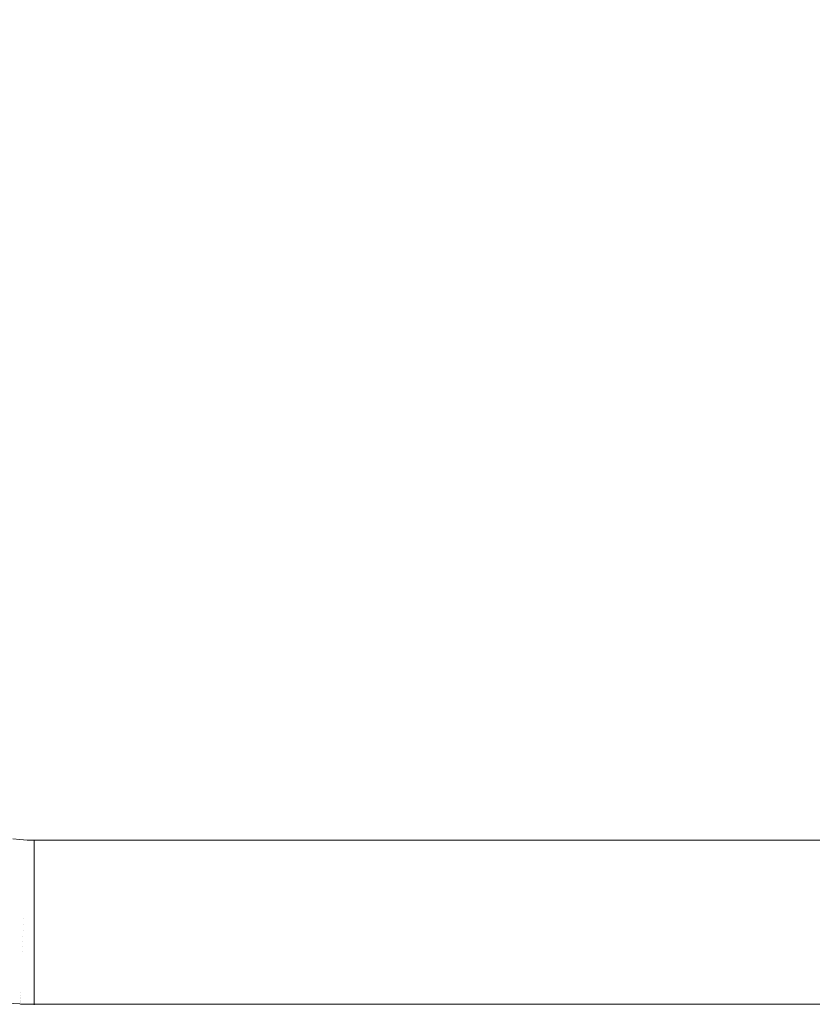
# Model space of a CAD drawing. Header units: centimetres. Extents: x -25.9 to 27.4, y -25.9 to -24.1.
# Tile 76 of 200: x -7.837 to -7.354, y -25.56 to -24.96. Entities that reach past the tile are written whole.
import ezdxf

# ---------------------------------------------------------------- set-up
doc = ezdxf.new("R2010")
doc.units = ezdxf.units.CM
doc.header["$LTSCALE"] = 2.54
doc.layers.add('Lucido design-1', color=7, linetype='Continuous')

# ---------------------------------------------------------------- blocks, each defined once
blk = doc.blocks.new('Gruppo-4-1')
at = {"color": 7, "linetype": 'Continuous', "lineweight": 9}
blk.add_3dface([(-25.82856, -24.16, 708.42071), (-25.82856, -25.76, 708.42071), (27.27144, -25.76, 708.42071), (27.27144, -24.16, 708.42071)], dxfattribs=at)
for points, invisible_edges in [([(-7.92856, -24.16, 708.02071), (9.37144, -24.16, 708.02071), (9.27144, -25.46, 708.02071), (-7.82856, -25.46, 708.02071)], 10), ([(-7.92856, -25.36, 708.02071), (-7.92856, -24.16, 708.02071), (-7.82856, -25.46, 708.02071)], 10), ([(-7.92818, -25.36872, 708.02071), (-7.92847, -25.36436, 708.02071), (-7.92856, -25.36, 708.02071), (-7.82856, -25.46, 708.02071)], 12), ([(-7.92771, -25.37305, 708.02071), (-7.92818, -25.36872, 708.02071), (-7.82856, -25.46, 708.02071)], 10), ([(-7.82856, -25.46, 708.02071), (-7.92619, -25.38164, 708.02071), (-7.92704, -25.37736, 708.02071), (-7.92771, -25.37305, 708.02071)], 9), ([(-7.92515, -25.38588, 708.02071), (-7.92619, -25.38164, 708.02071), (-7.82856, -25.46, 708.02071)], 10), ([(-7.92253, -25.3942, 708.02071), (-7.92393, -25.39007, 708.02071), (-7.92515, -25.38588, 708.02071), (-7.82856, -25.46, 708.02071)], 12), ([(-7.82856, -25.46, 708.02071), (-7.92095, -25.39827, 708.02071), (-7.92253, -25.3942, 708.02071)], 9), ([(-7.91726, -25.40617, 708.02071), (-7.91919, -25.40226, 708.02071), (-7.92095, -25.39827, 708.02071), (-7.82856, -25.46, 708.02071)], 12), ([(-7.82856, -25.46, 708.02071), (-7.91516, -25.41, 708.02071), (-7.91726, -25.40617, 708.02071)], 9), ([(-7.9129, -25.41373, 708.02071), (-7.91516, -25.41, 708.02071), (-7.82856, -25.46, 708.02071)], 10), ([(-7.82856, -25.46, 708.02071), (-7.9079, -25.42088, 708.02071), (-7.91048, -25.41736, 708.02071), (-7.9129, -25.41373, 708.02071)], 9), ([(-7.90517, -25.42428, 708.02071), (-7.9079, -25.42088, 708.02071), (-7.82856, -25.46, 708.02071)], 10), ([(-7.82856, -25.46, 708.02071), (-7.89927, -25.43071, 708.02071), (-7.90229, -25.42756, 708.02071), (-7.90517, -25.42428, 708.02071)], 9), ([(-7.82856, -25.46, 708.02071), (-7.89284, -25.4366, 708.02071), (-7.89612, -25.43373, 708.02071), (-7.89927, -25.43071, 708.02071)], 9), ([(-7.88592, -25.44192, 708.02071), (-7.88944, -25.43934, 708.02071), (-7.89284, -25.4366, 708.02071), (-7.82856, -25.46, 708.02071)], 12), ([(-7.82856, -25.46, 708.02071), (-7.88229, -25.44434, 708.02071), (-7.88592, -25.44192, 708.02071)], 9), ([(-7.82856, -25.46, 708.02071), (-7.87474, -25.4487, 708.02071), (-7.87856, -25.4466, 708.02071), (-7.88229, -25.44434, 708.02071)], 9), ([(-7.87474, -25.4487, 708.02071), (-7.82856, -25.46, 708.02071), (-7.83292, -25.4599, 708.02071)], 9), ([(-7.83292, -25.4599, 708.02071), (-7.83728, -25.45962, 708.02071), (-7.84161, -25.45914, 708.02071), (-7.87474, -25.4487, 708.02071)], 12), ([(-7.83762, -25.46353, 708.02063), (-7.84213, -25.46303, 708.02063), (-7.84161, -25.45914, 708.02071), (-7.83728, -25.45962, 708.02071)], 11), ([(-7.83328, -25.46802, 708.02038), (-7.83799, -25.46771, 708.02038), (-7.83762, -25.46353, 708.02063), (-7.83309, -25.46382, 708.02063)], 15), ([(-7.83309, -25.46382, 708.02063), (-7.83762, -25.46353, 708.02063), (-7.83728, -25.45962, 708.02071), (-7.83292, -25.4599, 708.02071)], 11), ([(-7.82856, -25.46436, 708.0206), (-7.82856, -25.46813, 708.02038), (-7.83328, -25.46802, 708.02038), (-7.83309, -25.46382, 708.02063)], 14), ([(-7.82856, -25.46392, 708.02063), (-7.83309, -25.46382, 708.02063), (-7.83292, -25.4599, 708.02071), (-7.82856, -25.46, 708.02071)], 3), ([(-7.83309, -25.46382, 708.02063), (-7.82856, -25.46392, 708.02063), (-7.82856, -25.46436, 708.0206)], 9), ([(-7.82856, -25.46392, 708.02063), (-7.82856, -25.46, 708.02071), (9.27144, -25.46, 708.02071), (9.27144, -25.46392, 708.02063)], 8), ([(9.27144, -25.46392, 708.02063), (9.27144, -25.46436, 708.0206), (-7.82856, -25.46436, 708.0206), (-7.82856, -25.46392, 708.02063)], 10), ([(-7.83346, -25.47221, 708.01995), (-7.83835, -25.47189, 708.01995), (-7.83799, -25.46771, 708.02038), (-7.83328, -25.46802, 708.02038)], 15), ([(-7.82856, -25.46871, 708.02032), (-7.82856, -25.47231, 708.01995), (-7.83346, -25.47221, 708.01995), (-7.83328, -25.46802, 708.02038)], 14), ([(-7.83328, -25.46802, 708.02038), (-7.82856, -25.46813, 708.02038), (-7.82856, -25.46871, 708.02032)], 9), ([(-7.82856, -25.46813, 708.02038), (-7.82856, -25.46436, 708.0206), (9.27144, -25.46436, 708.0206), (9.27144, -25.46813, 708.02038)], 10), ([(9.27144, -25.46813, 708.02038), (9.27144, -25.46871, 708.02032), (-7.82856, -25.46871, 708.02032), (-7.82856, -25.46813, 708.02038)], 10), ([(-7.82856, -25.47231, 708.01995), (-7.82856, -25.46871, 708.02032), (9.27144, -25.46871, 708.02032), (9.27144, -25.47231, 708.01995)], 10), ([(-7.83364, -25.47636, 708.01934), (-7.83871, -25.47603, 708.01934), (-7.83835, -25.47189, 708.01995), (-7.83346, -25.47221, 708.01995)], 15), ([(-7.82856, -25.47305, 708.01984), (-7.82856, -25.47647, 708.01934), (-7.83364, -25.47636, 708.01934), (-7.83346, -25.47221, 708.01995)], 14), ([(-7.83346, -25.47221, 708.01995), (-7.82856, -25.47231, 708.01995), (-7.82856, -25.47305, 708.01984)], 9), ([(9.27144, -25.47231, 708.01995), (9.27144, -25.47305, 708.01984), (-7.82856, -25.47305, 708.01984), (-7.82856, -25.47231, 708.01995)], 10), ([(-7.82856, -25.47647, 708.01934), (-7.82856, -25.47305, 708.01984), (9.27144, -25.47305, 708.01984), (9.27144, -25.47647, 708.01934)], 10), ([(-7.834, -25.48457, 708.01761), (-7.83943, -25.48422, 708.01761), (-7.83907, -25.48014, 708.01856), (-7.83382, -25.48049, 708.01856)], 15), ([(-7.83382, -25.48049, 708.01856), (-7.83907, -25.48014, 708.01856), (-7.83871, -25.47603, 708.01934), (-7.83364, -25.47636, 708.01934)], 15), ([(-7.82856, -25.48164, 708.01832), (-7.82856, -25.48469, 708.01761), (-7.834, -25.48457, 708.01761), (-7.83382, -25.48049, 708.01856)], 14), ([(-7.82856, -25.47736, 708.01917), (-7.82856, -25.4806, 708.01856), (-7.83382, -25.48049, 708.01856), (-7.83364, -25.47636, 708.01934)], 14), ([(-7.83382, -25.48049, 708.01856), (-7.82856, -25.4806, 708.01856), (-7.82856, -25.48164, 708.01832)], 9), ([(-7.83364, -25.47636, 708.01934), (-7.82856, -25.47647, 708.01934), (-7.82856, -25.47736, 708.01917)], 9), ([(9.27144, -25.47647, 708.01934), (9.27144, -25.47736, 708.01917), (-7.82856, -25.47736, 708.01917), (-7.82856, -25.47647, 708.01934)], 10), ([(-7.82856, -25.4806, 708.01856), (-7.82856, -25.47736, 708.01917), (9.27144, -25.47736, 708.01917), (9.27144, -25.4806, 708.01856)], 10), ([(9.27144, -25.4806, 708.01856), (9.27144, -25.48164, 708.01832), (-7.82856, -25.48164, 708.01832), (-7.82856, -25.4806, 708.01856)], 10), ([(-7.82856, -25.48469, 708.01761), (-7.82856, -25.48164, 708.01832), (9.27144, -25.48164, 708.01832), (9.27144, -25.48469, 708.01761)], 10), ([(-7.83418, -25.48861, 708.01649), (-7.83978, -25.48824, 708.01649), (-7.83943, -25.48422, 708.01761), (-7.834, -25.48457, 708.01761)], 15), ([(-7.82856, -25.48588, 708.01728), (-7.82856, -25.48873, 708.01649), (-7.83418, -25.48861, 708.01649), (-7.834, -25.48457, 708.01761)], 14), ([(-7.834, -25.48457, 708.01761), (-7.82856, -25.48469, 708.01761), (-7.82856, -25.48588, 708.01728)], 9), ([(9.27144, -25.48469, 708.01761), (9.27144, -25.48588, 708.01728), (-7.82856, -25.48588, 708.01728), (-7.82856, -25.48469, 708.01761)], 10), ([(-7.82856, -25.48873, 708.01649), (-7.82856, -25.48588, 708.01728), (9.27144, -25.48588, 708.01728), (9.27144, -25.48873, 708.01649)], 10), ([(-7.83452, -25.49651, 708.01375), (-7.84047, -25.49612, 708.01375), (-7.84013, -25.49221, 708.01521), (-7.83435, -25.49259, 708.01521)], 15), ([(-7.83435, -25.49259, 708.01521), (-7.84013, -25.49221, 708.01521), (-7.83978, -25.48824, 708.01649), (-7.83418, -25.48861, 708.01649)], 15), ([(-7.82856, -25.49419, 708.01466), (-7.82856, -25.49664, 708.01375), (-7.83452, -25.49651, 708.01375), (-7.83435, -25.49259, 708.01521)], 14), ([(-7.82856, -25.49006, 708.01606), (-7.82856, -25.49272, 708.01521), (-7.83435, -25.49259, 708.01521), (-7.83418, -25.48861, 708.01649)], 14), ([(-7.83435, -25.49259, 708.01521), (-7.82856, -25.49272, 708.01521), (-7.82856, -25.49419, 708.01466)], 9), ([(-7.83418, -25.48861, 708.01649), (-7.82856, -25.48873, 708.01649), (-7.82856, -25.49006, 708.01606)], 9), ([(9.27144, -25.48873, 708.01649), (9.27144, -25.49006, 708.01606), (-7.82856, -25.49006, 708.01606), (-7.82856, -25.48873, 708.01649)], 10), ([(-7.82856, -25.49272, 708.01521), (-7.82856, -25.49006, 708.01606), (9.27144, -25.49006, 708.01606), (9.27144, -25.49272, 708.01521)], 10), ([(9.27144, -25.49272, 708.01521), (9.27144, -25.49419, 708.01466), (-7.82856, -25.49419, 708.01466), (-7.82856, -25.49272, 708.01521)], 10), ([(-7.83485, -25.50414, 708.01037), (-7.84114, -25.50373, 708.01037), (-7.84081, -25.49996, 708.01214), (-7.83469, -25.50037, 708.01214)], 15), ([(-7.83469, -25.50037, 708.01214), (-7.84081, -25.49996, 708.01214), (-7.84047, -25.49612, 708.01375), (-7.83452, -25.49651, 708.01375)], 15), ([(-7.82856, -25.49826, 708.01308), (-7.82856, -25.5005, 708.01214), (-7.83469, -25.50037, 708.01214), (-7.83452, -25.49651, 708.01375)], 14), ([(-7.83452, -25.49651, 708.01375), (-7.82856, -25.49664, 708.01375), (-7.82856, -25.49826, 708.01308)], 9), ([(-7.82856, -25.49664, 708.01375), (-7.82856, -25.49419, 708.01466), (9.27144, -25.49419, 708.01466), (9.27144, -25.49664, 708.01375)], 10), ([(9.27144, -25.49664, 708.01375), (9.27144, -25.49826, 708.01308), (-7.82856, -25.49826, 708.01308), (-7.82856, -25.49664, 708.01375)], 10), ([(-7.82856, -25.5005, 708.01214), (-7.82856, -25.49826, 708.01308), (9.27144, -25.49826, 708.01308), (9.27144, -25.5005, 708.01214)], 10), ([(-7.83502, -25.50784, 708.00844), (-7.84146, -25.50742, 708.00844), (-7.84114, -25.50373, 708.01037), (-7.83485, -25.50414, 708.01037)], 15), ([(-7.83502, -25.50784, 708.00844), (-7.83485, -25.50414, 708.01037), (-7.82856, -25.50428, 708.01037), (-7.82856, -25.50616, 708.00939)], 11), ([(-7.82856, -25.50225, 708.01132), (-7.82856, -25.50428, 708.01037), (-7.83485, -25.50414, 708.01037), (-7.83469, -25.50037, 708.01214)], 14), ([(-7.83469, -25.50037, 708.01214), (-7.82856, -25.5005, 708.01214), (-7.82856, -25.50225, 708.01132)], 9), ([(9.27144, -25.5005, 708.01214), (9.27144, -25.50225, 708.01132), (-7.82856, -25.50225, 708.01132), (-7.82856, -25.5005, 708.01214)], 10), ([(-7.82856, -25.50428, 708.01037), (-7.82856, -25.50225, 708.01132), (9.27144, -25.50225, 708.01132), (9.27144, -25.50428, 708.01037)], 10), ([(9.27144, -25.50428, 708.01037), (9.27144, -25.50616, 708.00939), (-7.82856, -25.50616, 708.00939), (-7.82856, -25.50428, 708.01037)], 10), ([(-7.83533, -25.51498, 708.00414), (-7.84208, -25.51453, 708.00414), (-7.84177, -25.51102, 708.00637), (-7.83517, -25.51146, 708.00637)], 15), ([(-7.83517, -25.51146, 708.00637), (-7.84177, -25.51102, 708.00637), (-7.84146, -25.50742, 708.00844), (-7.83502, -25.50784, 708.00844)], 15), ([(-7.83533, -25.51498, 708.00414), (-7.83517, -25.51146, 708.00637), (-7.82856, -25.5116, 708.00637), (-7.82856, -25.51372, 708.00503)], 11), ([(-7.83517, -25.51146, 708.00637), (-7.83502, -25.50784, 708.00844), (-7.82856, -25.50798, 708.00844), (-7.82856, -25.50999, 708.00729)], 11), ([(-7.82856, -25.50999, 708.00729), (-7.82856, -25.5116, 708.00637), (-7.83517, -25.51146, 708.00637)], 10), ([(-7.82856, -25.50616, 708.00939), (-7.82856, -25.50798, 708.00844), (-7.83502, -25.50784, 708.00844)], 10), ([(-7.82856, -25.50798, 708.00844), (-7.82856, -25.50616, 708.00939), (9.27144, -25.50616, 708.00939), (9.27144, -25.50798, 708.00844)], 10), ([(9.27144, -25.50798, 708.00844), (9.27144, -25.50999, 708.00729), (-7.82856, -25.50999, 708.00729), (-7.82856, -25.50798, 708.00844)], 10), ([(-7.82856, -25.5116, 708.00637), (-7.82856, -25.50999, 708.00729), (9.27144, -25.50999, 708.00729), (9.27144, -25.5116, 708.00637)], 10), ([(9.27144, -25.5116, 708.00637), (9.27144, -25.51372, 708.00503), (-7.82856, -25.51372, 708.00503), (-7.82856, -25.5116, 708.00637)], 10), ([(-7.83562, -25.52171, 707.99927), (-7.84267, -25.52125, 707.99927), (-7.84238, -25.51794, 708.00178), (-7.83548, -25.5184, 708.00178)], 15), ([(-7.83548, -25.5184, 708.00178), (-7.84238, -25.51794, 708.00178), (-7.84208, -25.51453, 708.00414), (-7.83533, -25.51498, 708.00414)], 15), ([(-7.83548, -25.5184, 708.00178), (-7.83533, -25.51498, 708.00414), (-7.82856, -25.51512, 708.00414), (-7.82856, -25.51735, 708.00261)], 11), ([(-7.82856, -25.51735, 708.00261), (-7.82856, -25.51855, 708.00178), (-7.83548, -25.5184, 708.00178)], 10), ([(-7.82856, -25.51372, 708.00503), (-7.82856, -25.51512, 708.00414), (-7.83533, -25.51498, 708.00414)], 10), ([(-7.82856, -25.51512, 708.00414), (-7.82856, -25.51372, 708.00503), (9.27144, -25.51372, 708.00503), (9.27144, -25.51512, 708.00414)], 10), ([(9.27144, -25.51512, 708.00414), (9.27144, -25.51735, 708.00261), (-7.82856, -25.51735, 708.00261), (-7.82856, -25.51512, 708.00414)], 10), ([(-7.82856, -25.51855, 708.00178), (-7.82856, -25.51735, 708.00261), (9.27144, -25.51735, 708.00261), (9.27144, -25.51855, 708.00178)], 10), ([(-7.83576, -25.52492, 707.99664), (-7.84295, -25.52445, 707.99664), (-7.84267, -25.52125, 707.99927), (-7.83562, -25.52171, 707.99927)], 15), ([(-7.83576, -25.52492, 707.99664), (-7.83562, -25.52171, 707.99927), (-7.82856, -25.52187, 707.99927), (-7.82856, -25.52427, 707.9973)], 11), ([(-7.83562, -25.52171, 707.99927), (-7.83548, -25.5184, 708.00178), (-7.82856, -25.51855, 708.00178), (-7.82856, -25.52087, 708.00003)], 11), ([(-7.82856, -25.52087, 708.00003), (-7.82856, -25.52187, 707.99927), (-7.83562, -25.52171, 707.99927)], 10), ([(9.27144, -25.51855, 708.00178), (9.27144, -25.52087, 708.00003), (-7.82856, -25.52087, 708.00003), (-7.82856, -25.51855, 708.00178)], 10), ([(-7.82856, -25.52187, 707.99927), (-7.82856, -25.52087, 708.00003), (9.27144, -25.52087, 708.00003), (9.27144, -25.52187, 707.99927)], 10), ([(9.27144, -25.52187, 707.99927), (9.27144, -25.52427, 707.9973), (-7.82856, -25.52427, 707.9973), (-7.82856, -25.52187, 707.99927)], 10), ([(-7.83601, -25.53055, 707.99142), (-7.84344, -25.53006, 707.99142), (-7.84322, -25.52753, 707.99387), (-7.8359, -25.52801, 707.99387)], 15), ([(-7.8359, -25.52801, 707.99387), (-7.84322, -25.52753, 707.99387), (-7.84295, -25.52445, 707.99664), (-7.83576, -25.52492, 707.99664)], 15), ([(-7.82856, -25.53071, 707.99142), (-7.83601, -25.53055, 707.99142), (-7.8359, -25.52801, 707.99387), (-7.82856, -25.52817, 707.99387)], 7), ([(-7.8359, -25.52801, 707.99387), (-7.83576, -25.52492, 707.99664), (-7.82856, -25.52508, 707.99664), (-7.82856, -25.52755, 707.99443)], 11), ([(-7.82856, -25.52755, 707.99443), (-7.82856, -25.52817, 707.99387), (-7.8359, -25.52801, 707.99387)], 10), ([(-7.82856, -25.52427, 707.9973), (-7.82856, -25.52508, 707.99664), (-7.83576, -25.52492, 707.99664)], 10), ([(-7.82856, -25.52508, 707.99664), (-7.82856, -25.52427, 707.9973), (9.27144, -25.52427, 707.9973), (9.27144, -25.52508, 707.99664)], 10), ([(9.27144, -25.52508, 707.99664), (9.27144, -25.52755, 707.99443), (-7.82856, -25.52755, 707.99443), (-7.82856, -25.52508, 707.99664)], 10), ([(-7.82856, -25.52817, 707.99387), (-7.82856, -25.52755, 707.99443), (9.27144, -25.52755, 707.99443), (9.27144, -25.52817, 707.99387)], 10), ([(9.27144, -25.52817, 707.99387), (9.27144, -25.53071, 707.99142), (-7.82856, -25.53071, 707.99142), (-7.82856, -25.52817, 707.99387)], 10), ([(-7.83637, -25.53876, 707.98211), (-7.84416, -25.53825, 707.98211), (-7.84393, -25.53565, 707.98532), (-7.83625, -25.53615, 707.98532)], 15), ([(-7.83625, -25.53615, 707.98532), (-7.84393, -25.53565, 707.98532), (-7.84369, -25.53292, 707.98843), (-7.83613, -25.53341, 707.98843)], 15), ([(-7.83613, -25.53341, 707.98843), (-7.84369, -25.53292, 707.98843), (-7.84344, -25.53006, 707.99142), (-7.83601, -25.53055, 707.99142)], 15), ([(-7.82856, -25.53372, 707.98826), (-7.82856, -25.53632, 707.98532), (-7.83625, -25.53615, 707.98532), (-7.83613, -25.53341, 707.98843)], 14), ([(-7.82856, -25.53358, 707.98843), (-7.83613, -25.53341, 707.98843), (-7.83601, -25.53055, 707.99142), (-7.82856, -25.53071, 707.99142)], 7), ([(-7.83613, -25.53341, 707.98843), (-7.82856, -25.53358, 707.98843), (-7.82856, -25.53372, 707.98826)], 9), ([(-7.82856, -25.53358, 707.98843), (-7.82856, -25.53071, 707.99142), (9.27144, -25.53071, 707.99142), (9.27144, -25.53358, 707.98843)], 10), ([(9.27144, -25.53358, 707.98843), (9.27144, -25.53372, 707.98826), (-7.82856, -25.53372, 707.98826), (-7.82856, -25.53358, 707.98843)], 10), ([(-7.82856, -25.53632, 707.98532), (-7.82856, -25.53372, 707.98826), (9.27144, -25.53372, 707.98826), (9.27144, -25.53632, 707.98532)], 10), ([(-7.83658, -25.54355, 707.97539), (-7.84457, -25.54303, 707.97539), (-7.84437, -25.54071, 707.9788), (-7.83647, -25.54123, 707.9788)], 15), ([(-7.83647, -25.54123, 707.9788), (-7.84437, -25.54071, 707.9788), (-7.84416, -25.53825, 707.98211), (-7.83637, -25.53876, 707.98211)], 15), ([(-7.82856, -25.5419, 707.97806), (-7.82856, -25.54373, 707.97539), (-7.83658, -25.54355, 707.97539), (-7.83647, -25.54123, 707.9788)], 14), ([(-7.82856, -25.53933, 707.98158), (-7.82856, -25.5414, 707.9788), (-7.83647, -25.54123, 707.9788), (-7.83637, -25.53876, 707.98211)], 14), ([(-7.83647, -25.54123, 707.9788), (-7.82856, -25.5414, 707.9788), (-7.82856, -25.5419, 707.97806)], 9), ([(-7.82856, -25.5366, 707.98498), (-7.82856, -25.53893, 707.98211), (-7.83637, -25.53876, 707.98211), (-7.83625, -25.53615, 707.98532)], 14), ([(-7.83637, -25.53876, 707.98211), (-7.82856, -25.53893, 707.98211), (-7.82856, -25.53933, 707.98158)], 9), ([(-7.83625, -25.53615, 707.98532), (-7.82856, -25.53632, 707.98532), (-7.82856, -25.5366, 707.98498)], 9), ([(9.27144, -25.53632, 707.98532), (9.27144, -25.5366, 707.98498), (-7.82856, -25.5366, 707.98498), (-7.82856, -25.53632, 707.98532)], 10), ([(-7.82856, -25.53893, 707.98211), (-7.82856, -25.5366, 707.98498), (9.27144, -25.5366, 707.98498), (9.27144, -25.53893, 707.98211)], 10), ([(9.27144, -25.53893, 707.98211), (9.27144, -25.53933, 707.98158), (-7.82856, -25.53933, 707.98158), (-7.82856, -25.53893, 707.98211)], 10), ([(-7.82856, -25.5414, 707.9788), (-7.82856, -25.53933, 707.98158), (9.27144, -25.53933, 707.98158), (9.27144, -25.5414, 707.9788)], 10), ([(9.27144, -25.5414, 707.9788), (9.27144, -25.5419, 707.97806), (-7.82856, -25.5419, 707.97806), (-7.82856, -25.5414, 707.9788)], 10), ([(-7.82856, -25.54373, 707.97539), (-7.82856, -25.5419, 707.97806), (9.27144, -25.5419, 707.97806), (9.27144, -25.54373, 707.97539)], 10), ([(-7.83684, -25.54965, 707.96464), (-7.84511, -25.54911, 707.96464), (-7.84494, -25.54723, 707.9683), (-7.83676, -25.54777, 707.9683)], 15), ([(-7.83676, -25.54777, 707.9683), (-7.84494, -25.54723, 707.9683), (-7.84476, -25.54521, 707.97188), (-7.83667, -25.54574, 707.97188)], 15), ([(-7.83667, -25.54574, 707.97188), (-7.84476, -25.54521, 707.97188), (-7.84457, -25.54303, 707.97539), (-7.83658, -25.54355, 707.97539)], 15), ([(-7.82856, -25.54868, 707.96687), (-7.82856, -25.54984, 707.96464), (-7.83684, -25.54965, 707.96464), (-7.83676, -25.54777, 707.9683)], 14), ([(-7.82856, -25.54659, 707.9707), (-7.82856, -25.54795, 707.9683), (-7.83676, -25.54777, 707.9683), (-7.83667, -25.54574, 707.97188)], 14), ([(-7.83676, -25.54777, 707.9683), (-7.82856, -25.54795, 707.9683), (-7.82856, -25.54868, 707.96687)], 9), ([(-7.82856, -25.54432, 707.97443), (-7.82856, -25.54591, 707.97188), (-7.83667, -25.54574, 707.97188), (-7.83658, -25.54355, 707.97539)], 14), ([(-7.83667, -25.54574, 707.97188), (-7.82856, -25.54591, 707.97188), (-7.82856, -25.54659, 707.9707)], 9), ([(-7.83658, -25.54355, 707.97539), (-7.82856, -25.54373, 707.97539), (-7.82856, -25.54432, 707.97443)], 9), ([(9.27144, -25.54373, 707.97539), (9.27144, -25.54432, 707.97443), (-7.82856, -25.54432, 707.97443), (-7.82856, -25.54373, 707.97539)], 10), ([(-7.82856, -25.54591, 707.97188), (-7.82856, -25.54432, 707.97443), (9.27144, -25.54432, 707.97443), (9.27144, -25.54591, 707.97188)], 10), ([(9.27144, -25.54591, 707.97188), (9.27144, -25.54659, 707.9707), (-7.82856, -25.54659, 707.9707), (-7.82856, -25.54591, 707.97188)], 10), ([(-7.82856, -25.54795, 707.9683), (-7.82856, -25.54659, 707.9707), (9.27144, -25.54659, 707.9707), (9.27144, -25.54795, 707.9683)], 10), ([(9.27144, -25.54795, 707.9683), (9.27144, -25.54868, 707.96687), (-7.82856, -25.54868, 707.96687), (-7.82856, -25.54795, 707.9683)], 10), ([(-7.8371, -25.55563, 707.94934), (-7.84563, -25.55507, 707.94934), (-7.84552, -25.55382, 707.95325), (-7.83705, -25.55437, 707.95325)], 15), ([(-7.83705, -25.55437, 707.95325), (-7.84552, -25.55382, 707.95325), (-7.84539, -25.55241, 707.9571), (-7.83699, -25.55296, 707.9571)], 15), ([(-7.83699, -25.55296, 707.9571), (-7.84539, -25.55241, 707.9571), (-7.84526, -25.55084, 707.9609), (-7.83692, -25.55138, 707.9609)], 15), ([(-7.83692, -25.55138, 707.9609), (-7.84526, -25.55084, 707.9609), (-7.84511, -25.54911, 707.96464), (-7.83684, -25.54965, 707.96464)], 15), ([(-7.83705, -25.55437, 707.95325), (-7.83699, -25.55296, 707.9571), (-7.82856, -25.55314, 707.9571), (-7.82856, -25.55395, 707.9549)], 11), ([(-7.82856, -25.55395, 707.9549), (-7.82856, -25.55456, 707.95325), (-7.83705, -25.55437, 707.95325)], 10), ([(-7.83699, -25.55296, 707.9571), (-7.83692, -25.55138, 707.9609), (-7.82856, -25.55157, 707.9609), (-7.82856, -25.55237, 707.95897)], 11), ([(-7.82856, -25.55237, 707.95897), (-7.82856, -25.55314, 707.9571), (-7.83699, -25.55296, 707.9571)], 10), ([(-7.82856, -25.55061, 707.96296), (-7.82856, -25.55157, 707.9609), (-7.83692, -25.55138, 707.9609), (-7.83684, -25.54965, 707.96464)], 14), ([(-7.83684, -25.54965, 707.96464), (-7.82856, -25.54984, 707.96464), (-7.82856, -25.55061, 707.96296)], 9), ([(-7.82856, -25.54984, 707.96464), (-7.82856, -25.54868, 707.96687), (9.27144, -25.54868, 707.96687), (9.27144, -25.54984, 707.96464)], 10), ([(9.27144, -25.54984, 707.96464), (9.27144, -25.55061, 707.96296), (-7.82856, -25.55061, 707.96296), (-7.82856, -25.54984, 707.96464)], 10), ([(-7.82856, -25.55157, 707.9609), (-7.82856, -25.55061, 707.96296), (9.27144, -25.55061, 707.96296), (9.27144, -25.55157, 707.9609)], 10), ([(9.27144, -25.55157, 707.9609), (9.27144, -25.55237, 707.95897), (-7.82856, -25.55237, 707.95897), (-7.82856, -25.55157, 707.9609)], 10), ([(-7.82856, -25.55314, 707.9571), (-7.82856, -25.55237, 707.95897), (9.27144, -25.55237, 707.95897), (9.27144, -25.55314, 707.9571)], 10), ([(9.27144, -25.55314, 707.9571), (9.27144, -25.55395, 707.9549), (-7.82856, -25.55395, 707.9549), (-7.82856, -25.55314, 707.9571)], 10), ([(-7.82856, -25.55456, 707.95325), (-7.82856, -25.55395, 707.9549), (9.27144, -25.55395, 707.9549), (9.27144, -25.55456, 707.95325)], 10), ([(-7.83729, -25.55981, 707.92125), (-7.84599, -25.55924, 707.92125), (-7.84598, -25.55914, 707.92518), (-7.83728, -25.55971, 707.92518)], 15), ([(-7.84599, -25.55924, 707.92125), (-7.83729, -25.55981, 707.92125), (-7.83729, -25.55981, 707.92071), (-7.84555, -25.55927, 707.92071)], 11), ([(-7.83728, -25.55971, 707.92518), (-7.84598, -25.55914, 707.92518), (-7.84596, -25.55887, 707.92926), (-7.83727, -25.55944, 707.92926)], 15), ([(-7.83727, -25.55944, 707.92926), (-7.84596, -25.55887, 707.92926), (-7.84592, -25.55844, 707.93332), (-7.83725, -25.55901, 707.93332)], 15), ([(-7.83725, -25.55901, 707.93332), (-7.84592, -25.55844, 707.93332), (-7.84587, -25.55785, 707.93737), (-7.83722, -25.55841, 707.93737)], 15), ([(-7.83722, -25.55841, 707.93737), (-7.84587, -25.55785, 707.93737), (-7.8458, -25.55708, 707.94139), (-7.83719, -25.55765, 707.94139)], 15), ([(-7.83719, -25.55765, 707.94139), (-7.8458, -25.55708, 707.94139), (-7.84572, -25.55616, 707.94538), (-7.83715, -25.55672, 707.94538)], 15), ([(-7.83715, -25.55672, 707.94538), (-7.84572, -25.55616, 707.94538), (-7.84563, -25.55507, 707.94934), (-7.8371, -25.55563, 707.94934)], 15), ([(-7.83709, -25.56079, 707.70679), (-7.84561, -25.56025, 707.70679), (-7.84556, -25.55977, 707.71076), (-7.83707, -25.56032, 707.71076)], 15), ([(-7.83707, -25.56032, 707.71076), (-7.84556, -25.55977, 707.71076), (-7.84554, -25.55946, 707.71475), (-7.83706, -25.56, 707.71475)], 15), ([(-7.84555, -25.55927, 707.92071), (-7.83728, -25.55981, 707.92071), (-7.83728, -25.55981, 707.72071), (-7.84552, -25.55928, 707.72071)], 10), ([(-7.83706, -25.56, 707.71475), (-7.84554, -25.55946, 707.71475), (-7.84552, -25.5593, 707.71874), (-7.83705, -25.55984, 707.71874)], 15), ([(-7.83705, -25.55984, 707.71874), (-7.84552, -25.5593, 707.71874), (-7.84552, -25.55928, 707.72071), (-7.83728, -25.55981, 707.72071)], 11), ([(-7.82856, -25.5599, 707.92507), (-7.82856, -25.56, 707.92125), (-7.83729, -25.55981, 707.92125), (-7.83728, -25.55971, 707.92518)], 14), ([(-7.82856, -25.56, 707.92071), (-7.83729, -25.55981, 707.92071), (-7.83729, -25.55981, 707.92125), (-7.82856, -25.56, 707.92125)], 6), ([(-7.82856, -25.5599, 707.92518), (-7.83728, -25.55971, 707.92518), (-7.83727, -25.55944, 707.92926), (-7.82856, -25.55963, 707.92926)], 7), ([(-7.83728, -25.55971, 707.92518), (-7.82856, -25.5599, 707.92518), (-7.82856, -25.5599, 707.92507)], 9), ([(-7.83728, -25.55981, 707.72071), (-7.83705, -25.55982, 707.72071), (-7.83705, -25.55984, 707.71874)], 10), ([(-7.83728, -25.55981, 707.92071), (-7.82856, -25.56, 707.92071), (-7.82856, -25.56, 707.72071), (-7.83705, -25.55982, 707.72071)], 8), ([(-7.83705, -25.55982, 707.72071), (-7.83728, -25.55981, 707.72071), (-7.83728, -25.55981, 707.92071)], 10), ([(-7.83727, -25.55944, 707.92926), (-7.83725, -25.55901, 707.93332), (-7.82856, -25.5592, 707.93332), (-7.82856, -25.55962, 707.92942)], 11), ([(-7.82856, -25.55962, 707.92942), (-7.82856, -25.55963, 707.92926), (-7.83727, -25.55944, 707.92926)], 10), ([(-7.83725, -25.55901, 707.93332), (-7.83722, -25.55841, 707.93737), (-7.82856, -25.5586, 707.93737), (-7.82856, -25.55914, 707.93376)], 11), ([(-7.82856, -25.55914, 707.93376), (-7.82856, -25.5592, 707.93332), (-7.83725, -25.55901, 707.93332)], 10), ([(-7.83722, -25.55841, 707.93737), (-7.83719, -25.55765, 707.94139), (-7.82856, -25.55784, 707.94139), (-7.82856, -25.55847, 707.93807)], 11), ([(-7.82856, -25.55847, 707.93807), (-7.82856, -25.5586, 707.93737), (-7.83722, -25.55841, 707.93737)], 10), ([(-7.83719, -25.55765, 707.94139), (-7.83715, -25.55672, 707.94538), (-7.82856, -25.55691, 707.94538), (-7.82856, -25.55761, 707.94235)], 11), ([(-7.82856, -25.55761, 707.94235), (-7.82856, -25.55784, 707.94139), (-7.83719, -25.55765, 707.94139)], 10), ([(-7.83715, -25.55672, 707.94538), (-7.8371, -25.55563, 707.94934), (-7.82856, -25.55581, 707.94934), (-7.82856, -25.55658, 707.94659)], 11), ([(-7.82856, -25.55658, 707.94659), (-7.82856, -25.55691, 707.94538), (-7.83715, -25.55672, 707.94538)], 10), ([(-7.8371, -25.55563, 707.94934), (-7.83705, -25.55437, 707.95325), (-7.82856, -25.55456, 707.95325), (-7.82856, -25.55535, 707.95077)], 11), ([(-7.82856, -25.55535, 707.95077), (-7.82856, -25.55581, 707.94934), (-7.8371, -25.55563, 707.94934)], 10), ([(-7.83707, -25.56032, 707.71076), (-7.83706, -25.56, 707.71475), (-7.82856, -25.56018, 707.71475), (-7.82856, -25.5604, 707.71199)], 11), ([(-7.83706, -25.56, 707.71475), (-7.83705, -25.55984, 707.71874), (-7.82856, -25.56002, 707.71874), (-7.82856, -25.56011, 707.71635)], 11), ([(-7.82856, -25.56011, 707.71635), (-7.82856, -25.56018, 707.71475), (-7.83706, -25.56, 707.71475)], 10), ([(-7.82856, -25.56002, 707.71874), (-7.83705, -25.55984, 707.71874), (-7.83705, -25.55982, 707.72071), (-7.82856, -25.56, 707.72071)], 3), ([(9.27144, -25.55456, 707.95325), (9.27144, -25.55535, 707.95077), (-7.82856, -25.55535, 707.95077), (-7.82856, -25.55456, 707.95325)], 10), ([(-7.82856, -25.55581, 707.94934), (-7.82856, -25.55535, 707.95077), (9.27144, -25.55535, 707.95077), (9.27144, -25.55581, 707.94934)], 10), ([(9.27144, -25.55581, 707.94934), (9.27144, -25.55658, 707.94659), (-7.82856, -25.55658, 707.94659), (-7.82856, -25.55581, 707.94934)], 10), ([(-7.82856, -25.55691, 707.94538), (-7.82856, -25.55658, 707.94659), (9.27144, -25.55658, 707.94659), (9.27144, -25.55691, 707.94538)], 10), ([(9.27144, -25.55691, 707.94538), (9.27144, -25.55761, 707.94235), (-7.82856, -25.55761, 707.94235), (-7.82856, -25.55691, 707.94538)], 10), ([(-7.82856, -25.55784, 707.94139), (-7.82856, -25.55761, 707.94235), (9.27144, -25.55761, 707.94235), (9.27144, -25.55784, 707.94139)], 10), ([(9.27144, -25.55784, 707.94139), (9.27144, -25.55847, 707.93807), (-7.82856, -25.55847, 707.93807), (-7.82856, -25.55784, 707.94139)], 10), ([(-7.82856, -25.5586, 707.93737), (-7.82856, -25.55847, 707.93807), (9.27144, -25.55847, 707.93807), (9.27144, -25.5586, 707.93737)], 10), ([(9.27144, -25.5586, 707.93737), (9.27144, -25.55914, 707.93376), (-7.82856, -25.55914, 707.93376), (-7.82856, -25.5586, 707.93737)], 10), ([(-7.82856, -25.5592, 707.93332), (-7.82856, -25.55914, 707.93376), (9.27144, -25.55914, 707.93376), (9.27144, -25.5592, 707.93332)], 10), ([(9.27144, -25.5592, 707.93332), (9.27144, -25.55962, 707.92942), (-7.82856, -25.55962, 707.92942), (-7.82856, -25.5592, 707.93332)], 10), ([(-7.82856, -25.55963, 707.92926), (-7.82856, -25.55962, 707.92942), (9.27144, -25.55962, 707.92942), (9.27144, -25.55963, 707.92926)], 10), ([(9.27144, -25.55963, 707.92926), (9.27144, -25.5599, 707.92518), (-7.82856, -25.5599, 707.92518), (-7.82856, -25.55963, 707.92926)], 10), ([(-7.82856, -25.56, 707.92125), (-7.82856, -25.5599, 707.92507), (9.27144, -25.5599, 707.92507), (9.27144, -25.56, 707.92125)], 10), ([(9.27144, -25.5599, 707.92518), (9.27144, -25.5599, 707.92507), (-7.82856, -25.5599, 707.92507), (-7.82856, -25.5599, 707.92518)], 10), ([(9.27144, -25.56, 707.92125), (9.27144, -25.56, 707.92071), (-7.82856, -25.56, 707.92071), (-7.82856, -25.56, 707.92125)], 8)]:
    blk.add_3dface(points, dxfattribs=dict(at, invisible_edges=invisible_edges))

msp = doc.modelspace()

# ---------------------------------------------------------------- block references
at = {"layer": 'Lucido design-1', "color": 7}
msp.add_blockref('Gruppo-4-1', (0, 0), dxfattribs=at)

doc.saveas('drawing.dxf')
